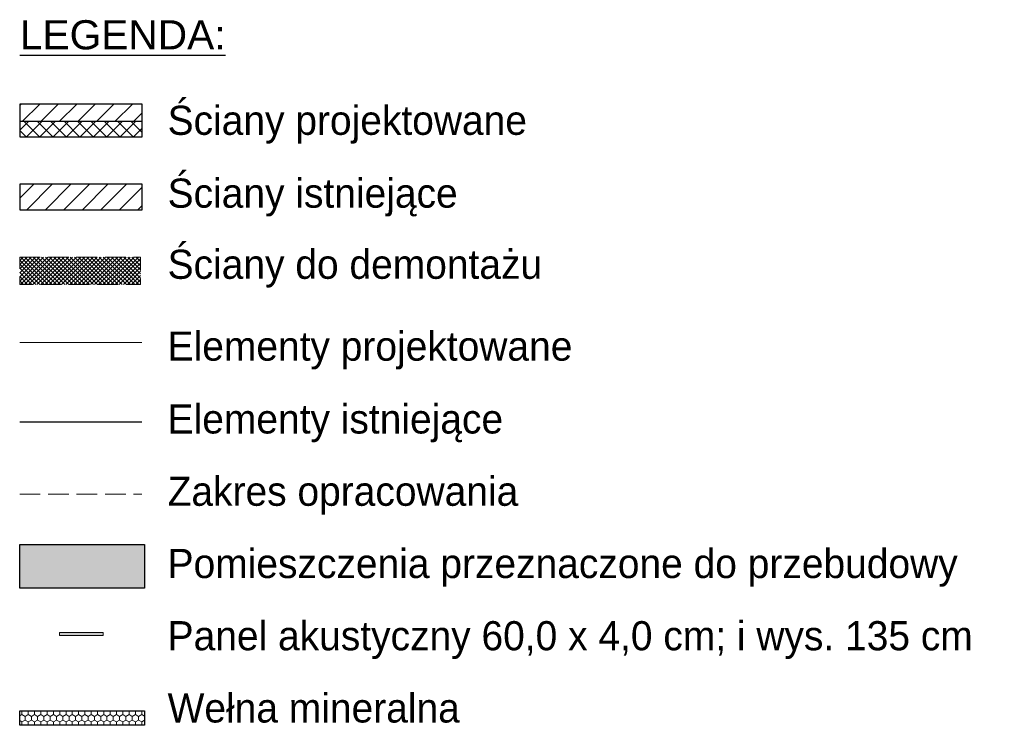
# Model space of a CAD drawing. Header units: millimetres. Extents: x -40063 to 512011, y 350190 to 687060.
# Tile 42 of 256: x 184801 to 198326, y 395972 to 405687. Entities that reach past the tile are written whole.
import ezdxf

# ---------------------------------------------------------------- set-up
doc = ezdxf.new("R2010")
doc.units = ezdxf.units.MM
doc.linetypes.add('Krawędzie ukryte', pattern=[391.222223, 282.222223, -109])
for name, color, linetype in [('2D - Ogólne', 8, 'Continuous'), ('Konstrukcja - Ściany zew', 8, 'Continuous'), ('Opisy - Teksty', 8, 'Continuous'), ('Sciany', 8, 'Continuous')]:
    doc.layers.add(name, color=color, linetype=linetype)
doc.styles.add('GENERATED_STYLE_1', font='arial.ttf')
doc.styles.add('GENERATED_STYLE_2', font='txt')

# ---------------------------------------------------------------- blocks, each defined once
blk = doc.blocks.new('Ściana_496', base_point=(4459557, -2158521))
at = {"layer": 'Konstrukcja - Ściany zew', "linetype": 'Continuous'}
h = blk.add_hatch(dxfattribs=at)
h.set_pattern_fill('Bloczki_ceramiczne', color=256, style=0, pattern_type=2)
h.set_pattern_definition([(225, (2007650.3, -1666877.53), (-127.279217, 127.279217), [])])
h.paths.add_polyline_path([(4461237, -2158521), (4459557, -2158521), (4459557, -2158761), (4461237, -2158761)])
h = blk.add_hatch(dxfattribs=at)
h.set_pattern_fill('Bloczki_betonowe', color=256, style=0, pattern_type=2)
h.set_pattern_definition([(45, (2007650.3, -1666877.53), (-91.923878, 91.923878), []), (135, (2007650.3, -1666877.53), (91.923878, 91.923878), [])])
h.paths.add_polyline_path([(4461237, -2158761), (4459557, -2158761), (4459557, -2158971), (4461237, -2158971)])
blk.add_line((4461237, -2158761), (4459557, -2158761), dxfattribs=at)
at = {"layer": 'Konstrukcja - Ściany zew', "linetype": 'Continuous', "flags": 128}
for points in [[(4461237, -2158521), (4459557, -2158521)], [(4459557, -2158521), (4459557, -2158971)], [(4461237, -2158971), (4461237, -2158521)], [(4459557, -2158971), (4461237, -2158971)]]:
    blk.add_lwpolyline(points, dxfattribs=at)
blk = doc.blocks.new('Ściana_497', base_point=(4459557, -2159621))
at = {"layer": 'Konstrukcja - Ściany zew', "linetype": 'Continuous'}
h = blk.add_hatch(dxfattribs=at)
h.set_pattern_fill('Bloczki_ceramiczne', color=256, style=0, pattern_type=2)
h.set_pattern_definition([(45, (2007650.3, -1666877.53), (-127.279217, 127.279217), [])])
h.paths.add_polyline_path([(4459557, -2159971), (4461237, -2159971), (4461237, -2159621), (4459557, -2159621)])
at = {"layer": 'Konstrukcja - Ściany zew', "linetype": 'Continuous', "flags": 128}
for points in [[(4461237, -2159621), (4459557, -2159621)], [(4459557, -2159621), (4459557, -2159971)], [(4461237, -2159971), (4461237, -2159621)], [(4459557, -2159971), (4461237, -2159971)]]:
    blk.add_lwpolyline(points, dxfattribs=at)

msp = doc.modelspace()

# ---------------------------------------------------------------- hatches: boundary and pattern name
at = {"layer": '2D - Ogólne', "linetype": 'Continuous', "lineweight": 0}
msp.add_hatch(color=177, dxfattribs=at).paths.add_polyline_path([(185947.71024, 397232.23163), (185347.71024, 397232.23163), (185347.71024, 397272.23163), (185947.71024, 397272.23163)])
at = {"layer": 'Konstrukcja - Ściany zew', "linetype": 'Continuous', "lineweight": 13}
h = msp.add_hatch(dxfattribs=at)
h.set_pattern_fill('Siatka_5x5_ukośna_kopia', color=3, style=0, pattern_type=2)
h.set_pattern_definition([(45, (-2267103.366, 896171.493), (-28.28427125, 28.28427125), []), (135, (-2267103.366, 896171.493), (28.28427125, 28.28427125), [])])
h.paths.add_polyline_path([(184801.09533, 402428.50163), (186462.76212, 402428.50163), (186462.76212, 402052.24606), (184801.09533, 402052.24606)])
at = {"layer": 'Konstrukcja - Ściany zew', "linetype": 'Continuous', "lineweight": 0}
msp.add_hatch(color=46, dxfattribs=at).paths.add_polyline_path([(184801.09533, 398483.32362), (186513.85482, 398483.32362), (186513.85482, 397883.32362), (184801.09533, 397883.32362)])
at = {"layer": 'Konstrukcja - Ściany zew', "linetype": 'Continuous', "lineweight": 13}
h = msp.add_hatch(dxfattribs=at)
h.set_pattern_fill('Siatka_sześciokątna_kopia', color=12, style=0, pattern_type=2)
h.set_pattern_definition([(90, (-2267103.37, 896171.49), (-86.6025404, 0), [50, -100]), (90, (-2267146.67, 896246.49), (-86.6025404, 0), [50, -100]), (150, (-2267103.37, 896221.49), (43.3012702, 75), [50, -100]), (150, (-2267189.97, 896221.49), (43.3012702, 75), [50, -100]), (210, (-2267103.37, 896171.49), (-43.3012702, 75), [50, -100]), (210, (-2267189.97, 896171.49), (-43.3012702, 75), [50, -100])])
h.paths.add_polyline_path([(184801.09533, 396199.50157), (186513.85482, 396199.50157), (186513.85482, 395999.50157), (184801.09533, 395999.50157)])

# ---------------------------------------------------------------- linework, layer by layer
at = {"layer": '2D - Ogólne', "color": 171, "linetype": 'Continuous', "lineweight": 13, "flags": 128}
msp.add_lwpolyline([(185947.71024, 397232.23163), (185347.71024, 397232.23163), (185347.71024, 397272.23163), (185947.71024, 397272.23163)], close=True, dxfattribs=at)
at = {"layer": 'Konstrukcja - Ściany zew', "color": 3, "linetype": 'Krawędzie ukryte', "lineweight": 13, "flags": 128}
msp.add_lwpolyline([(184801.09533, 402428.50163), (186462.76212, 402428.50163), (186462.76212, 402052.24606), (184801.09533, 402052.24606)], close=True, dxfattribs=at)
at = {"layer": 'Konstrukcja - Ściany zew', "color": 6, "linetype": 'Krawędzie ukryte', "lineweight": 15, "flags": 128}
msp.add_lwpolyline([(184801.09533, 399175.23465), (186480.80283, 399175.23465)], dxfattribs=at)
at = {"layer": 'Konstrukcja - Ściany zew', "linetype": 'Continuous', "flags": 128}
for points in [[(184801.09533, 398483.32362), (186513.85482, 398483.32362), (186513.85482, 397883.32362), (184801.09533, 397883.32362)], [(184801.09533, 396199.50157), (186513.85482, 396199.50157), (186513.85482, 395999.50157), (184801.09533, 395999.50157)]]:
    msp.add_lwpolyline(points, close=True, dxfattribs=at)
at = {"layer": 'Sciany', "color": 1, "linetype": 'Continuous', "lineweight": 13}
msp.add_line((184801.09533, 401253.2299), (186480.80283, 401253.2299), dxfattribs=at)
at = {"layer": 'Sciany', "linetype": 'Continuous'}
msp.add_line((184801.09533, 400167.14567), (186480.80283, 400167.14567), dxfattribs=at)

# ---------------------------------------------------------------- block references
at = {"layer": 'Konstrukcja - Ściany zew'}
for name, p in [('Ściana_496', (184803.31827, 404528.50163)), ('Ściana_497', (184803.31827, 403428.50163))]:
    msp.add_blockref(name, p, dxfattribs=at)

# ---------------------------------------------------------------- texts
at = {"layer": 'Opisy - Teksty', "linetype": 'Continuous', "char_height": 400, "attachment_point": 1}
for s, insert, style in [('{\\LLEGENDA:}', (184803.31827, 405680.34953), 'GENERATED_STYLE_1'), ('{Ściany projektowane}', (186833.17519, 404506.2599), 'GENERATED_STYLE_2'), ('{Ściany istniejące}', (186833.17519, 403506.2599), 'GENERATED_STYLE_2'), ('{Ściany do demontażu}', (186833.17519, 402529.66569), 'GENERATED_STYLE_2'), ('{Elementy projektowane}', (186833.17519, 401405.70369), 'GENERATED_STYLE_2'), ('{Elementy istniejące}', (186833.17519, 400405.70369), 'GENERATED_STYLE_2'), ('{Zakres opracowania}', (186833.17519, 399413.22796), 'GENERATED_STYLE_2'), ('{Pomieszczenia przeznaczone do przebudowy}', (186833.17519, 398421.31693), 'GENERATED_STYLE_2'), ('{Panel akustyczny 60,0 x 4,0 cm; i wys. 135 cm}', (186833.17519, 397429.40591), 'GENERATED_STYLE_2'), ('{Wełna mineralna }', (186833.17519, 396437.49488), 'GENERATED_STYLE_2')]:
    msp.add_mtext(s, dxfattribs=dict(at, insert=insert, style=style))

doc.saveas('drawing.dxf')
